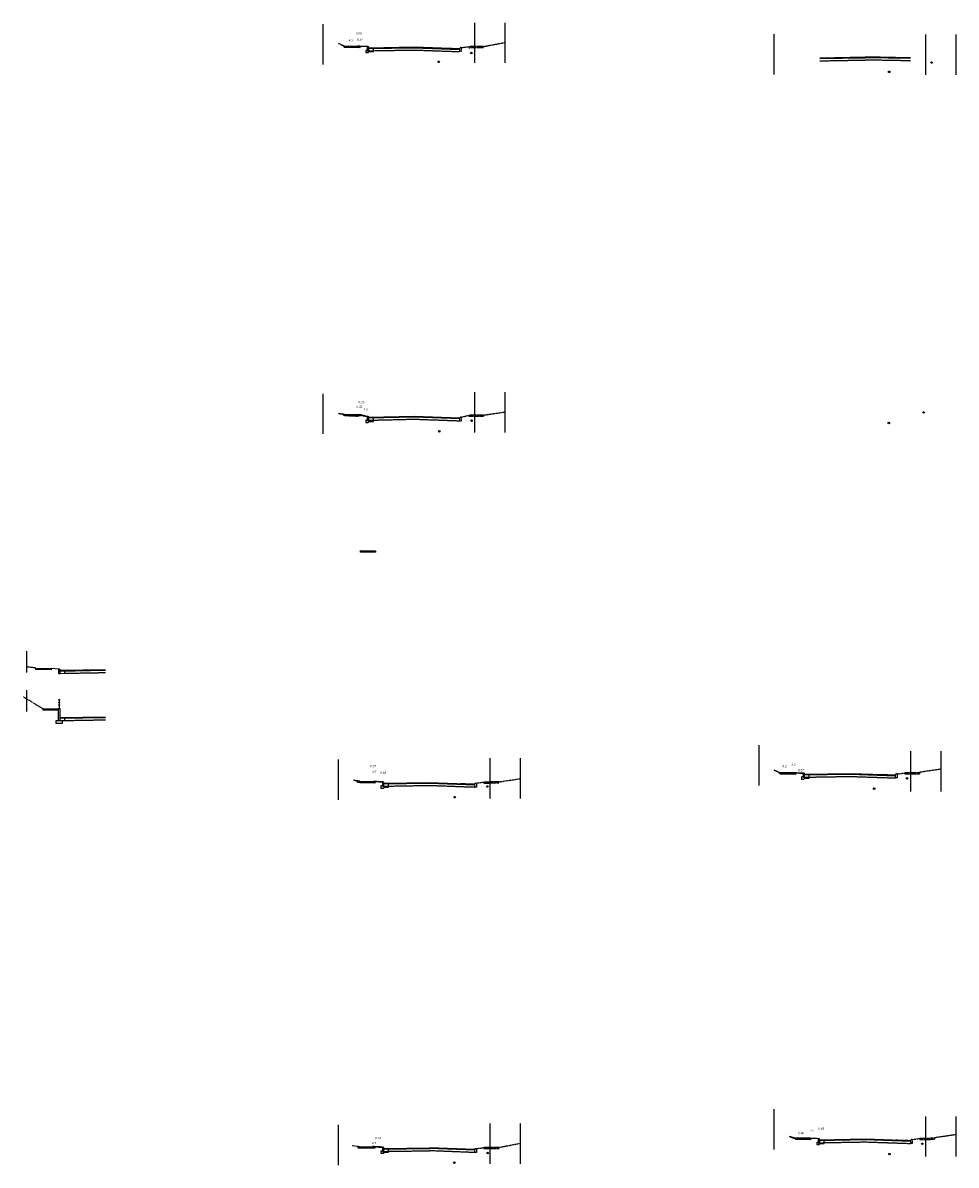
# Model space of a CAD drawing. Header units: feet. Extents: x 2287431 to 2293819, y 268796 to 272174.
# Tile 1 of 5: x 2287431 to 2287739, y 271741 to 272118. Entities that reach past the tile are written whole.
import ezdxf

# ---------------------------------------------------------------- set-up
doc = ezdxf.new("R2010")
doc.units = ezdxf.units.FT
doc.header["$MEASUREMENT"] = 0
for name, pattern in [('cl5', [25, 1.25, -1.25, 20, -1.25, 1.25]), ('constlimit', [0]), ('gasex', [0]), ('OhDOT_USTN1', [0.055, 0.014, -0.041]), ('OhDOT_USTN2', [0.11, 0.069, -0.041]), ('OhDOT_USTN3', [0.22, 0.165, -0.055]), ('OhDOT_USTN5', [0.11, 0.055, -0.055]), ('waterex', [0])]:
    doc.linetypes.add(name, pattern=pattern)
for name, color, linetype, plot in [('0_Cut', 10, 'Continuous', False), ('0_Fill', 11, 'Continuous', False), ('0_Seeding', 3, 'Continuous', False)]:
    doc.layers.add(name, color=color, linetype=linetype, plot=plot)
for name, color, linetype in [('PV_P_Curb', 120, 'Continuous'), ('PV_P_EOP', 7, 'Continuous'), ('PV_P_Walk', 231, 'Continuous'), ('PV_P_Wall', 201, 'Continuous'), ('PV_X_Curb', 120, 'OhDOT_USTN1'), ('PV_X_EOP', 7, 'OhDOT_USTN3'), ('PV_X_Walk', 120, 'OhDOT_USTN5'), ('RW_P_Const_Limits', 120, 'constlimit'), ('RW_X_CL_5', 6, 'cl5'), ('SH_TextM', 7, 'Continuous'), ('UT_X_Gas', 2, 'gasex'), ('UT_X_Water', 133, 'waterex'), ('XS_P_Finished_Grade', 3, 'Continuous'), ('XS_X_Ground_Line', 3, 'OhDOT_USTN2')]:
    doc.layers.add(name, color=color, linetype=linetype)
doc.styles.add('30-LT', font='calibri.ttf')
doc.styles.add('Slanted-Normal', font='calibrii.ttf', dxfattribs={"height": 0.14})
doc.linetypes.add('ROWEXMD', pattern='A,0.8,-0.3,0.8,-0.45,["Ex R/W",30-LT,S=0.14,R=0,X=-0.35,Y=-0.07],-0.45,0.8,-0.3', length=3.9)

msp = doc.modelspace()

# ---------------------------------------------------------------- linework, layer by layer
at = {"layer": '0_Cut'}
for points in [[(2287541.34, 272110.32), (2287543.97, 272110.35), (2287544.34, 272110.34), (2287544.79, 272110.34), (2287544.79, 272110.31), (2287544.88, 272110.15), (2287544.61, 272110.15), (2287544.59, 272110.13), (2287542.09, 272110.29), (2287541.34, 272110.3)], [(2287542.09, 271988.83), (2287542.09, 271988.6), (2287543.22, 271988.41), (2287544.59, 271988.18), (2287544.61, 271988.2)], [(2287680.48, 271870.76), (2287684.34, 271870.74), (2287685.14, 271870.74), (2287685.61, 271870.73), (2287686.22, 271870.66), (2287685.81, 271870.68)], [(2287546.64, 271867.87), (2287546.64, 271867.85), (2287547.09, 271867.84), (2287549.61, 271867.63), (2287549.76, 271867.63), (2287549.76, 271867.72), (2287549.41, 271867.72), (2287547.76, 271867.83), (2287546.64, 271867.87)], [(2287685.8, 271750.26), (2287690.15, 271750.27), (2287692.75, 271750.2), (2287693.07, 271750.17), (2287693.28, 271750.17), (2287693.33, 271750.06), (2287693.31, 271750.04), (2287690.81, 271750.18)], [(2287546.3, 271747.44), (2287546.3, 271747.42), (2287547.09, 271747.41), (2287549.59, 271747.21), (2287549.78, 271747.21), (2287549.76, 271747.27), (2287549.31, 271747.27), (2287548.8, 271747.43), (2287546.97, 271747.44), (2287546.81, 271747.46)]]:
    msp.add_lwpolyline(points, close=True, dxfattribs=at)
at = {"layer": '0_Fill'}
for points in [[(2287536.01, 272110.8), (2287536.55, 272110.57), (2287536.93, 272110.37), (2287536.93, 272110.04), (2287537.09, 272110.03), (2287537.09, 272110.36)], [(2287537.09, 271988.58), (2287536.71, 271988.61), (2287536.71, 271988.94), (2287535.09, 271989.22), (2287537.09, 271988.91)], [(2287680.81, 271870.75), (2287680.48, 271870.76), (2287680.37, 271870.8), (2287678.81, 271871.54)], [(2287688.31, 271870.48), (2287688.31, 271870.58), (2287686.22, 271870.66), (2287687.97, 271870.47)], [(2287542.09, 271867.92), (2287540.09, 271868.27), (2287541.35, 271867.92), (2287541.35, 271867.59), (2287542.09, 271867.59)], [(2287683.81, 271750.8), (2287685.11, 271750.26), (2287685.79, 271750.26)]]:
    msp.add_lwpolyline(points, close=True, dxfattribs=at)
at = {"layer": 'PV_P_Curb'}
for points in [[(2287544.59, 272110.13), (2287544.59, 272108.82), (2287545.09, 272108.82), (2287545.09, 272109.82), (2287545.09, 272109.9, 0.414214), (2287544.84, 272110.15), (2287544.61, 272110.15, 0.414214)], [(2287544.59, 271988.18), (2287544.59, 271986.87), (2287545.09, 271986.87), (2287545.09, 271987.87), (2287545.09, 271987.95, 0.414214), (2287544.84, 271988.2), (2287544.61, 271988.2, 0.414214)], [(2287442.82, 271904.82), (2287442.82, 271903.51), (2287443.32, 271903.51), (2287443.32, 271904.51), (2287443.32, 271904.59, 0.414214), (2287443.07, 271904.84), (2287442.84, 271904.84, 0.414214)], [(2287688.31, 271870.58), (2287688.31, 271869.27), (2287688.81, 271869.27), (2287688.81, 271870.27), (2287688.81, 271870.35, 0.414214), (2287688.56, 271870.6), (2287688.33, 271870.6, 0.414214)], [(2287549.59, 271867.61), (2287549.59, 271866.3), (2287550.09, 271866.3), (2287550.09, 271867.3), (2287550.09, 271867.38, 0.414214), (2287549.84, 271867.63), (2287549.61, 271867.63, 0.414214)], [(2287693.31, 271750.04), (2287693.31, 271748.73), (2287693.81, 271748.73), (2287693.81, 271749.73), (2287693.81, 271749.81, 0.414214), (2287693.56, 271750.06), (2287693.33, 271750.06, 0.414214)], [(2287549.59, 271747.19), (2287549.59, 271745.88), (2287550.09, 271745.88), (2287550.09, 271746.88), (2287550.09, 271746.96, 0.414214), (2287549.84, 271747.21), (2287549.61, 271747.21, 0.414214)]]:
    msp.add_lwpolyline(points, format="xyb", close=True, dxfattribs=at)
at = {"layer": 'PV_P_EOP'}
for points in [[(2287545.09, 272109.82), (2287560.09, 272110.06), (2287575.09, 272109.53)], [(2287545.09, 272109.72), (2287560.09, 272109.96), (2287575.09, 272109.42)], [(2287545.09, 272109.57), (2287560.09, 272109.81), (2287575.09, 272109.28)], [(2287693.81, 272106.49), (2287708.81, 272106.76)], [(2287723.8, 272106.49), (2287708.81, 272106.76)], [(2287693.81, 272106.39), (2287708.81, 272106.66)], [(2287693.81, 272106.24), (2287708.81, 272106.51)], [(2287723.8, 272106.39), (2287708.81, 272106.66)], [(2287723.8, 272106.24), (2287708.81, 272106.51)], [(2287575.09, 271987.69), (2287560.09, 271988.23), (2287545.09, 271987.87)], [(2287575.09, 271987.58), (2287560.09, 271988.12), (2287545.09, 271987.77)], [(2287575.09, 271987.44), (2287560.09, 271987.98), (2287545.09, 271987.62)], [(2287443.32, 271904.51), (2287458.32, 271904.78)], [(2287443.32, 271904.41), (2287458.32, 271904.68)], [(2287443.32, 271904.26), (2287458.32, 271904.53)], [(2287443.32, 271888.94), (2287458.32, 271889.2)], [(2287443.32, 271888.83), (2287458.32, 271889.1)], [(2287443.32, 271888.68), (2287458.32, 271888.95)], [(2287688.81, 271870.27), (2287703.81, 271870.52), (2287718.79, 271870.02)], [(2287688.81, 271870.16), (2287703.8, 271870.42), (2287718.8, 271869.91)], [(2287688.81, 271870.02), (2287703.8, 271870.27), (2287718.8, 271869.76)], [(2287550.09, 271867.3), (2287565.09, 271867.57)], [(2287550.09, 271867.19), (2287565.09, 271867.47)], [(2287550.09, 271867.05), (2287565.1, 271867.32)], [(2287565.08, 271867.32), (2287580.08, 271866.77)], [(2287565.09, 271867.57), (2287580.09, 271867.02)], [(2287565.09, 271867.47), (2287580.08, 271866.92)], [(2287693.81, 271749.73), (2287708.81, 271750), (2287723.81, 271749.49)], [(2287693.81, 271749.63), (2287708.8, 271749.9), (2287723.81, 271749.38)], [(2287693.81, 271749.48), (2287708.8, 271749.75), (2287723.81, 271749.24)], [(2287550.09, 271746.88), (2287565.09, 271747.08)], [(2287550.09, 271746.78), (2287565.09, 271746.97)], [(2287550.09, 271746.63), (2287565.09, 271746.83)], [(2287580.09, 271746.23), (2287565.08, 271746.83)], [(2287580.08, 271746.48), (2287565.09, 271747.08)], [(2287580.09, 271746.38), (2287565.09, 271746.97)]]:
    msp.add_lwpolyline(points, dxfattribs=at)
at = {"layer": 'PV_P_Walk'}
for points in [[(2287542.09, 272110.29), (2287542.09, 272109.96), (2287537.09, 272110.03), (2287537.09, 272110.36), (2287542.09, 272110.29)], [(2287537.09, 272110.03), (2287537.09, 272109.87)], [(2287542.09, 272109.96), (2287542.09, 272109.79), (2287537.09, 272109.87)], [(2287542.09, 271988.83), (2287542.09, 271988.5), (2287537.09, 271988.58), (2287537.09, 271988.91), (2287542.09, 271988.83)], [(2287537.09, 271988.58), (2287537.09, 271988.41)], [(2287537.09, 271988.58), (2287537.09, 271988.58)], [(2287542.09, 271988.5), (2287542.09, 271988.33), (2287537.09, 271988.41)], [(2287547.35, 271943.93), (2287547.35, 271943.6), (2287542.35, 271943.68), (2287542.35, 271944.01), (2287547.35, 271943.93)], [(2287547.35, 271943.6), (2287547.35, 271943.43), (2287542.35, 271943.51), (2287542.35, 271943.68)], [(2287440.34, 271904.82), (2287440.33, 271904.65), (2287435.33, 271904.73), (2287435.34, 271904.9)], [(2287435.34, 271905.23), (2287440.34, 271905.15), (2287440.34, 271904.82), (2287435.34, 271904.9), (2287435.34, 271905.23)], [(2287442.66, 271891.44), (2287442.66, 271891.27), (2287437.66, 271891.35), (2287437.67, 271891.52)], [(2287437.67, 271891.85), (2287442.67, 271891.77), (2287442.66, 271891.44), (2287437.67, 271891.52), (2287437.67, 271891.85)], [(2287685.81, 271870.68), (2287685.81, 271870.35), (2287680.81, 271870.42), (2287680.81, 271870.75), (2287685.81, 271870.68)], [(2287680.81, 271870.42), (2287680.81, 271870.26)], [(2287685.81, 271870.35), (2287685.81, 271870.18), (2287680.81, 271870.26)], [(2287547.09, 271867.84), (2287547.09, 271867.51), (2287542.09, 271867.59), (2287542.09, 271867.92), (2287547.09, 271867.84)], [(2287542.09, 271867.59), (2287542.09, 271867.42)], [(2287547.09, 271867.51), (2287547.09, 271867.34), (2287542.09, 271867.42)], [(2287690.81, 271750.18), (2287690.81, 271749.85), (2287685.81, 271749.93), (2287685.81, 271750.26), (2287690.81, 271750.18)], [(2287685.81, 271749.93), (2287685.81, 271749.76)], [(2287690.81, 271749.85), (2287690.81, 271749.68), (2287685.81, 271749.76)], [(2287541.58, 271747.49), (2287542.09, 271747.48)], [(2287547.09, 271747.08), (2287547.09, 271746.89), (2287541.58, 271746.99), (2287541.58, 271747.49)], [(2287541.58, 271747.16), (2287542.09, 271747.15)], [(2287547.09, 271747.41), (2287547.09, 271747.08), (2287542.09, 271747.15), (2287542.09, 271747.48), (2287547.09, 271747.41)]]:
    msp.add_lwpolyline(points, dxfattribs=at)
for points in [[(2287537.09, 272110.03), (2287537.09, 272110.03)], [(2287680.8, 271870.42), (2287680.8, 271870.42)], [(2287542.09, 271867.59), (2287542.09, 271867.59)]]:
    msp.add_lwpolyline(points, close=True, dxfattribs=at)
at = {"layer": 'PV_P_Wall'}
for points in [[(2287443.1, 271891.77), (2287443.1, 271894.77)], [(2287442, 271887.94), (2287444, 271887.94), (2287444, 271886.94), (2287442, 271886.94), (2287442, 271887.94)]]:
    msp.add_lwpolyline(points, dxfattribs=at)
msp.add_lwpolyline([(2287442.67, 271887.94), (2287443.32, 271887.94), (2287443.32, 271891.77), (2287442.67, 271891.77)], close=True, dxfattribs=at)
for centre in [(2287443, 271894.77), (2287443, 271893.87), (2287443, 271893.03)]:
    msp.add_circle(centre, 0.1, dxfattribs=at)
at = {"layer": 'PV_X_Curb'}
for points in [[(2287575.59, 272109.84), (2287575.59, 272108.53), (2287575.09, 272108.53), (2287575.09, 272109.53), (2287575.09, 272109.61, -0.414214), (2287575.34, 272109.86), (2287575.57, 272109.86, -0.414214)], [(2287575.59, 271988), (2287575.59, 271986.69), (2287575.09, 271986.69), (2287575.09, 271987.69), (2287575.09, 271987.77, -0.414214), (2287575.34, 271988.02), (2287575.57, 271988.02, -0.414214)], [(2287719.3, 271870.32), (2287719.3, 271869.01), (2287718.8, 271869.01), (2287718.8, 271870.01), (2287718.8, 271870.09, -0.414214), (2287719.05, 271870.34), (2287719.28, 271870.34, -0.414214)], [(2287580.59, 271867.33), (2287580.59, 271866.02), (2287580.09, 271866.02), (2287580.09, 271867.02), (2287580.09, 271867.1, -0.414214), (2287580.34, 271867.35), (2287580.57, 271867.35, -0.414214)], [(2287724.31, 271749.8), (2287724.31, 271748.49), (2287723.81, 271748.49), (2287723.81, 271749.49), (2287723.81, 271749.57, -0.414214), (2287724.06, 271749.82), (2287724.29, 271749.82, -0.414214)], [(2287580.59, 271746.79), (2287580.59, 271745.48), (2287580.09, 271745.48), (2287580.09, 271746.48), (2287580.09, 271746.56, -0.414214), (2287580.34, 271746.81), (2287580.57, 271746.81, -0.414214)]]:
    msp.add_lwpolyline(points, format="xyb", close=True, dxfattribs=at)
at = {"layer": 'PV_X_EOP'}
for points in [[(2287545.1, 272108.82), (2287560.08, 272109.06), (2287575.06, 272108.53)], [(2287693.81, 272105.49), (2287708.81, 272105.76)], [(2287723.8, 272105.49), (2287708.81, 272105.76)], [(2287575.09, 271986.69), (2287560.09, 271987.23), (2287545.09, 271986.87)], [(2287444.83, 271903.54), (2287458.32, 271903.78)], [(2287444.83, 271887.96), (2287458.32, 271888.2)], [(2287688.82, 271869.27), (2287703.8, 271869.52), (2287718.78, 271869.02)], [(2287550.11, 271866.3), (2287565.11, 271866.57)], [(2287565.05, 271866.57), (2287580.05, 271866.02)], [(2287693.82, 271748.73), (2287708.8, 271749), (2287723.79, 271748.49)], [(2287550.1, 271745.88), (2287565.1, 271746.08)], [(2287580.07, 271745.48), (2287565.05, 271746.08)]]:
    msp.add_lwpolyline(points, dxfattribs=at)
at = {"layer": 'PV_X_Walk'}
for points in [[(2287536.93, 272110.37), (2287540.7, 272110.33), (2287541.34, 272110.32)], [(2287536.93, 272110.04), (2287536.93, 272110.37)], [(2287536.93, 272110.04), (2287540.7, 272110), (2287541.33, 272109.99)], [(2287541.34, 272109.99), (2287541.34, 272110.32)], [(2287583.07, 272110.24), (2287578.07, 272110.16), (2287578.08, 272109.83), (2287583.08, 272109.91), (2287583.07, 272110.24)], [(2287536.71, 271988.94), (2287539.07, 271988.76), (2287540.09, 271988.72), (2287541.7, 271988.66)], [(2287536.71, 271988.61), (2287536.71, 271988.94)], [(2287536.71, 271988.61), (2287539.05, 271988.43), (2287540.08, 271988.39), (2287541.7, 271988.33)], [(2287541.7, 271988.66), (2287541.7, 271988.33)], [(2287583.07, 271988.68), (2287578.07, 271988.6), (2287578.07, 271988.27), (2287583.07, 271988.35), (2287583.07, 271988.68)], [(2287726.78, 271870.73), (2287721.78, 271870.65), (2287721.79, 271870.32), (2287726.79, 271870.4), (2287726.78, 271870.73)], [(2287541.35, 271867.59), (2287541.35, 271867.92)], [(2287541.35, 271867.59), (2287544.26, 271867.59), (2287546.63, 271867.54)], [(2287546.63, 271867.54), (2287546.64, 271867.87)], [(2287588.07, 271867.74), (2287583.07, 271867.65), (2287583.08, 271867.32), (2287588.08, 271867.41), (2287588.07, 271867.74)], [(2287731.78, 271750.2), (2287726.78, 271750.12), (2287726.79, 271749.79), (2287731.79, 271749.87), (2287731.78, 271750.2)], [(2287541.58, 271747.16), (2287541.58, 271747.49)], [(2287541.58, 271747.16), (2287546.3, 271747.11)], [(2287546.3, 271747.11), (2287546.3, 271747.44)], [(2287588.07, 271747.2), (2287583.07, 271747.11), (2287583.08, 271746.78), (2287588.08, 271746.87), (2287588.07, 271747.2)]]:
    msp.add_lwpolyline(points, dxfattribs=at)
at = {"layer": 'RW_P_Const_Limits'}
for points in [[(2287580.09, 272104.78), (2287580.09, 272118.02)], [(2287530.09, 272104.32), (2287530.09, 272117.56)], [(2287678.81, 272101.02), (2287678.81, 272114.26)], [(2287728.81, 272100.93), (2287728.81, 272114.17)], [(2287530.09, 271982.48), (2287530.09, 271995.73)], [(2287580.09, 271982.94), (2287580.09, 271996.18)], [(2287673.81, 271866.55), (2287673.81, 271879.79)], [(2287723.81, 271864.57), (2287723.81, 271877.82)], [(2287535.09, 271861.83), (2287535.09, 271875.07)], [(2287585.09, 271862.29), (2287585.09, 271875.53)], [(2287678.81, 271746.55), (2287678.81, 271759.79)], [(2287728.81, 271744.17), (2287728.81, 271757.41)], [(2287535.09, 271741.33), (2287535.09, 271754.58)], [(2287585.09, 271741.79), (2287585.09, 271755.03)]]:
    msp.add_lwpolyline(points, dxfattribs=at)
at = {"layer": 'RW_X_CL_5', "linetype": 'ROWEXMD', "ltscale": 0.67}
for points in [[(2287590.09, 272104.78), (2287590.09, 272118.02)], [(2287530.09, 272104.32), (2287530.09, 272117.56)], [(2287678.81, 272101.02), (2287678.81, 272114.26)], [(2287738.81, 272100.93), (2287738.81, 272114.17)], [(2287530.09, 271982.48), (2287530.09, 271995.73)], [(2287590.09, 271982.94), (2287590.09, 271996.18)], [(2287432.37, 271903.83), (2287432.37, 271910.87)], [(2287432.37, 271890.97), (2287432.37, 271898.01)], [(2287673.81, 271866.55), (2287673.81, 271879.79)], [(2287733.81, 271864.57), (2287733.81, 271877.82)], [(2287535.09, 271861.83), (2287535.09, 271875.07)], [(2287595.09, 271862.29), (2287595.09, 271875.53)], [(2287678.81, 271746.55), (2287678.81, 271759.79)], [(2287738.81, 271744.17), (2287738.81, 271757.41)], [(2287535.09, 271741.33), (2287535.09, 271754.58)], [(2287595.09, 271741.79), (2287595.09, 271755.03)]]:
    msp.add_lwpolyline(points, dxfattribs=at)
at = {"layer": 'SH_TextM'}
for points in [[(2287544.59, 272108.93), (2287544.09, 272108.93), (2287544.09, 272108.23), (2287544.85, 272108.23), (2287545.24, 272108.52), (2287546.6, 272108.55), (2287546.6, 272108.85)], [(2287545.09, 272108.82), (2287546.6, 272108.85)], [(2287546.6, 272108.85), (2287546.58, 272109.85)], [(2287544.59, 271986.98), (2287544.09, 271986.98), (2287544.09, 271986.28), (2287544.85, 271986.28), (2287545.24, 271986.57), (2287546.6, 271986.6), (2287546.6, 271986.9)], [(2287546.6, 271986.91), (2287545.09, 271986.87)], [(2287546.6, 271986.9), (2287546.58, 271987.9)], [(2287443.32, 271903.51), (2287444.83, 271903.54), (2287444.82, 271904.29)], [(2287444, 271887.94), (2287444.83, 271887.96), (2287444.82, 271888.71)], [(2287688.81, 271869.27), (2287690.31, 271869.29), (2287690.29, 271870.29)], [(2287549.59, 271866.41), (2287549.09, 271866.41), (2287549.09, 271865.7), (2287549.85, 271865.7), (2287550.24, 271866), (2287551.6, 271866.02), (2287551.6, 271866.32)], [(2287550.09, 271866.3), (2287551.6, 271866.32), (2287551.58, 271867.32)], [(2287688.31, 271869.38), (2287687.81, 271869.38), (2287687.81, 271868.67), (2287688.57, 271868.67), (2287688.95, 271868.97), (2287690.32, 271869), (2287690.31, 271869.3)], [(2287693.81, 271748.73), (2287695.31, 271748.76), (2287695.31, 271749.76)], [(2287549.59, 271745.99), (2287549.09, 271745.99), (2287549.09, 271745.29), (2287549.85, 271745.29), (2287550.24, 271745.58), (2287551.6, 271745.61), (2287551.6, 271745.91)], [(2287550.09, 271745.88), (2287551.6, 271745.91), (2287551.58, 271746.91)], [(2287693.31, 271748.84), (2287692.81, 271748.84), (2287692.81, 271748.14), (2287693.57, 271748.14), (2287693.95, 271748.44), (2287695.32, 271748.46), (2287695.31, 271748.76)]]:
    msp.add_lwpolyline(points, dxfattribs=at)
at = {"layer": 'UT_X_Gas', "ltscale": 0.2}
for centre in [(2287578.91, 272108.06), (2287730.7, 272104.93), (2287578.99, 271986.86), (2287728.09, 271989.55), (2287584.19, 271866.21), (2287722.58, 271868.91), (2287584.34, 271745.32), (2287727.61, 271748.38)]:
    msp.add_circle(centre, 0.25, dxfattribs=at)
at = {"layer": 'UT_X_Water', "ltscale": 0.2}
for centre in [(2287568.13, 272105.17), (2287716.71, 272101.86), (2287716.61, 271986.08), (2287568.36, 271983.33), (2287711.76, 271865.5), (2287573.41, 271862.68), (2287716.82, 271744.98), (2287573.32, 271742.18)]:
    msp.add_circle(centre, 0.25, dxfattribs=at)
at = {"layer": 'XS_P_Finished_Grade'}
for points in [[(2287537.09, 272110.36), (2287535.09, 272111.17)], [(2287544.61, 272110.13), (2287542.09, 272110.29)], [(2287537.09, 271988.91), (2287535.09, 271989.22)], [(2287544.61, 271988.2), (2287542.09, 271988.83)], [(2287435.34, 271905.23), (2287433.23, 271905.54)], [(2287442.84, 271904.84), (2287440.34, 271905.15)], [(2287437.67, 271891.85), (2287435.93, 271892.83)], [(2287680.81, 271870.75), (2287678.81, 271871.54)], [(2287688.31, 271870.58), (2287685.81, 271870.68)], [(2287542.09, 271867.92), (2287540.09, 271868.27)], [(2287549.61, 271867.63), (2287547.09, 271867.84)], [(2287685.8, 271750.26), (2287683.81, 271750.8)], [(2287693.31, 271750.04), (2287690.81, 271750.18)], [(2287541.58, 271747.49), (2287539.58, 271747.73)], [(2287549.61, 271747.21), (2287547.09, 271747.41)]]:
    msp.add_lwpolyline(points, dxfattribs=at)
at = {"layer": 'XS_X_Ground_Line'}
for points in [[(2287583.07, 272110.24), (2287590.09, 272111.55)], [(2287570.09, 272109.7), (2287575.09, 272109.53)], [(2287575.57, 272109.86), (2287578.07, 272110.16)], [(2287570.09, 271987.87), (2287575.09, 271987.69)], [(2287575.59, 271988), (2287578.07, 271988.6)], [(2287583.07, 271988.68), (2287590.09, 271989.71)], [(2287435.34, 271905.23), (2287432.37, 271905.67)], [(2287435.93, 271892.83), (2287431.01, 271895.85)], [(2287713.81, 271870.18), (2287718.8, 271870.01)], [(2287719.3, 271870.32), (2287721.78, 271870.65)], [(2287726.78, 271870.98), (2287733.81, 271872.01)], [(2287575.09, 271867.2), (2287580.09, 271867.02)], [(2287580.57, 271867.35), (2287583.07, 271867.65)], [(2287588.07, 271867.74), (2287595.09, 271868.77)], [(2287718.81, 271749.66), (2287723.8, 271749.49)], [(2287724.29, 271749.82), (2287726.78, 271750.12)], [(2287731.78, 271750.46), (2287738.81, 271751.49)], [(2287575.09, 271746.68), (2287580.09, 271746.48)], [(2287580.57, 271746.81), (2287583.07, 271747.11)], [(2287588.07, 271747.2), (2287595.09, 271748.56)]]:
    msp.add_lwpolyline(points, dxfattribs=at)

# ---------------------------------------------------------------- texts
at = {"layer": '0_Cut', "char_height": 0.7, "attachment_point": 1, "style": 'Slanted-Normal'}
for s, insert, width in [('0.39', (2287541.18, 272112.87), 1.5312), ('0.32', (2287541.03, 271991.84), 1.4856), ('0.2', (2287681.52, 271873.26), 1.4318), ('0.16', (2287548.86, 271871.14), 1.5402), ('0.26', (2287547.13, 271750.61), 2.109), ('0.48', (2287686.54, 271752.23), 2.1571)]:
    msp.add_mtext(s, dxfattribs=dict(at, insert=insert, width=width))
at = {"layer": '0_Fill', "char_height": 0.7, "attachment_point": 1, "style": 'Slanted-Normal'}
for s, insert, width in [('0.08', (2287540.78, 272114.88), 1.6973), ('0.16', (2287541.68, 271993.3), 1.2227), ('0.37', (2287545.54, 271873.27), 1.6904), ('0.27', (2287686.62, 271871.94), 1.6477), ('0.18', (2287693.3, 271753.73), 1.6184)]:
    msp.add_mtext(s, dxfattribs=dict(at, insert=insert, width=width))
at = {"layer": '0_Seeding', "char_height": 0.7, "attachment_point": 1, "style": 'Slanted-Normal'}
for insert, width in [((2287538.44, 272112.66), 2.376), ((2287543.35, 271990.85), 2.376), ((2287684.41, 271873.68), 1.9246), ((2287546.19, 271871.41), 2.376), ((2287690.54, 271753.09), 2.2467), ((2287546.1, 271748.97), 1.8771)]:
    msp.add_mtext('4.5', dxfattribs=dict(at, insert=insert, width=width))

doc.saveas('drawing.dxf')
